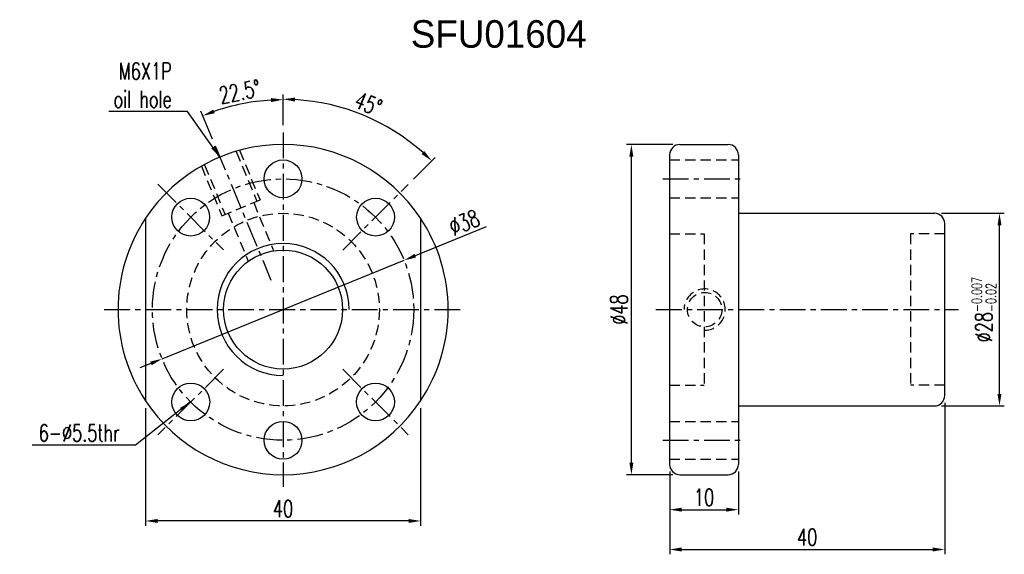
# Model space of a CAD drawing. Extents: x 21 to 593, y 41 to 119.
import ezdxf

# ---------------------------------------------------------------- set-up
doc = ezdxf.new("R2010")
doc.units = 0
doc.header["$LTSCALE"] = 3
doc.header["$MEASUREMENT"] = 0
doc.header["$PDMODE"] = 1
doc.linetypes.add('CENTER', pattern=[2, 1.25, -0.25, 0.25, -0.25])
doc.linetypes.add('DASHED', pattern=[0.75, 0.5, -0.25])
doc.layers.get('DEFPOINTS').update_dxf_attribs({"linetype": 'CONTINUOUS'})
for name, color, linetype in [('CL', 1, 'CENTER'), ('DIM', 4, 'CONTINUOUS'), ('HID', 2, 'DASHED'), ('OUT', 3, 'CONTINUOUS')]:
    doc.layers.add(name, color=color, linetype=linetype)
doc.styles.add('DIM-7', font='SIMPLEX.shx', dxfattribs={"width": 0.7, "bigfont": 'chineset.shx'})
doc.dimstyles.new('CNS', dxfattribs={"dimtxt": 3.5, "dimasz": 2.5, "dimexe": 1, "dimexo": 1.5, "dimgap": 0.09, "dimtad": 0, "dimdsep": 46, "dimtxsty": 'DIM-7', "dimcen": 0.09, "dimclrd": 1, "dimclre": 1, "dimclrt": 4, "dimadec": 0, "dimazin": 0, "dimtfac": 1, "dimtix": 1, "dimtmove": 2, "dimatfit": 3, "dimfxl": 1, "dimtvp": 0.971429, "dimtolj": 1, "dimarcsym": 0})

# ---------------------------------------------------------------- blocks, each defined once
blk = doc.blocks.new('*D2')
at = {"layer": 'DEFPOINTS', "color": 0, "transparency": 16777216}
for p in [(109.72, 100.46), (116.79, 100.46), (116.79, 52.46)]:
    blk.add_point(p, dxfattribs=at)
at = {"layer": 'DIM', "color": 4, "lineweight": -2, "transparency": 16777216}
for p, q in [((115.74, 100.46), (109.02, 100.46)), ((109.72, 54.21), (109.72, 98.71)), ((115.74, 52.46), (109.02, 52.46))]:
    blk.add_line(p, q, dxfattribs=at)
at = {"layer": 'DIM', "color": 4, "transparency": 16777216}
for points in [[(109.43, 98.71), (110.01, 98.71), (109.72, 100.46)], [(109.43, 54.21), (110.01, 54.21), (109.72, 52.46)]]:
    blk.add_solid(points, dxfattribs=at)
at = {"layer": 'DIM', "color": 4, "transparency": 16777216, "insert": (107.93, 76.46), "char_height": 2.45, "attachment_point": 5, "rotation": 90, "style": 'DIM-7'}
blk.add_mtext('\\A1;%%C48', dxfattribs=at)
blk = doc.blocks.new('*D3')
at = {"layer": 'DEFPOINTS', "color": 0, "transparency": 16777216}
for p in [(115.29, 53.96), (125.29, 53.96), (125.29, 47.38)]:
    blk.add_point(p, dxfattribs=at)
at = {"layer": 'DIM', "color": 4, "lineweight": -2, "transparency": 16777216}
for p, q in [((115.29, 52.91), (115.29, 46.68)), ((125.29, 52.91), (125.29, 46.68)), ((117.04, 47.38), (123.54, 47.38))]:
    blk.add_line(p, q, dxfattribs=at)
at = {"layer": 'DIM', "color": 4, "transparency": 16777216}
for points in [[(117.04, 47.67), (117.04, 47.09), (115.29, 47.38)], [(123.54, 47.67), (123.54, 47.09), (125.29, 47.38)]]:
    blk.add_solid(points, dxfattribs=at)
at = {"layer": 'DIM', "color": 4, "transparency": 16777216, "insert": (120.29, 49.16), "char_height": 2.45, "attachment_point": 5, "style": 'DIM-7'}
blk.add_mtext('\\A1;10', dxfattribs=at)
blk = doc.blocks.new('*D4')
at = {"layer": 'DEFPOINTS', "color": 0, "transparency": 16777216}
for p in [(155.29, 63.96), (115.29, 53.96), (155.29, 41.59)]:
    blk.add_point(p, dxfattribs=at)
at = {"layer": 'DIM', "color": 4, "lineweight": -2, "transparency": 16777216}
for p, q in [((155.29, 62.91), (155.29, 40.89)), ((115.29, 52.91), (115.29, 40.89)), ((117.04, 41.59), (153.54, 41.59))]:
    blk.add_line(p, q, dxfattribs=at)
at = {"layer": 'DIM', "color": 4, "transparency": 16777216}
for points in [[(117.04, 41.89), (117.04, 41.3), (115.29, 41.59)], [(153.54, 41.89), (153.54, 41.3), (155.29, 41.59)]]:
    blk.add_solid(points, dxfattribs=at)
at = {"layer": 'DIM', "color": 4, "transparency": 16777216, "insert": (135.29, 43.38), "char_height": 2.45, "attachment_point": 5, "style": 'DIM-7'}
blk.add_mtext('\\A1;40', dxfattribs=at)
blk = doc.blocks.new('*D5')
at = {"layer": 'DEFPOINTS', "color": 0, "transparency": 16777216}
for p in [(39.07, 63.2), (79.07, 63.2), (39.07, 45.74)]:
    blk.add_point(p, dxfattribs=at)
at = {"layer": 'DIM', "color": 4, "lineweight": -2, "transparency": 16777216}
for p, q in [((39.07, 62.15), (39.07, 45.04)), ((79.07, 62.15), (79.07, 45.04)), ((77.32, 45.74), (40.82, 45.74))]:
    blk.add_line(p, q, dxfattribs=at)
at = {"layer": 'DIM', "color": 4, "transparency": 16777216}
for points in [[(40.82, 46.03), (40.82, 45.45), (39.07, 45.74)], [(77.32, 46.03), (77.32, 45.45), (79.07, 45.74)]]:
    blk.add_solid(points, dxfattribs=at)
at = {"layer": 'DIM', "color": 4, "transparency": 16777216, "insert": (59.07, 47.52), "char_height": 2.45, "attachment_point": 5, "style": 'DIM-7'}
blk.add_mtext('\\A1;40', dxfattribs=at)
blk = doc.blocks.new('*D6')
at = {"layer": 'DEFPOINTS', "color": 0, "transparency": 16777216}
for p in [(55.09, 106.71), (59.07, 102.21), (49.22, 100.25), (57.29, 80.76), (59.07, 48.46)]:
    blk.add_point(p, dxfattribs=at)
at = {"layer": 'DIM', "color": 4, "lineweight": -2, "transparency": 16777216}
for p, q in [((59.07, 103.26), (59.07, 107.67)), ((48.82, 101.22), (47.13, 105.29))]:
    blk.add_line(p, q, dxfattribs=at)
blk.add_arc((59.07, 76.46), 30.5, 93.2877, 109.2123, dxfattribs=at)
at = {"layer": 'DIM', "color": 4, "transparency": 16777216}
for points in [[(57.31, 107.21), (57.33, 106.63), (59.07, 106.97)], [(49.14, 105), (48.93, 105.54), (47.4, 104.64)]]:
    blk.add_solid(points, dxfattribs=at)
at = {"layer": 'DIM', "color": 4, "transparency": 16777216, "insert": (52.77, 108.13), "char_height": 2.45, "attachment_point": 5, "rotation": 11.25, "style": 'DIM-7'}
blk.add_mtext('\\A1;22.5°', dxfattribs=at)
blk = doc.blocks.new('*D7')
at = {"layer": 'DEFPOINTS', "color": 0, "transparency": 16777216}
for p in [(76.67, 83.63), (41.47, 69.3)]:
    blk.add_point(p, dxfattribs=at)
at = {"layer": 'DIM', "color": 4, "lineweight": -2, "transparency": 16777216}
for p, q in [((88.62, 88.49), (78.29, 84.29)), ((41.47, 69.3), (76.67, 83.63)), ((39.85, 68.64), (38.23, 67.98))]:
    blk.add_line(p, q, dxfattribs=at)
at = {"layer": 'DIM', "color": 4, "transparency": 16777216}
for points in [[(78.18, 84.56), (78.4, 84.02), (76.67, 83.63)], [(39.74, 68.91), (39.96, 68.37), (41.47, 69.3)]]:
    blk.add_solid(points, dxfattribs=at)
at = {"layer": 'DIM', "color": 4, "transparency": 16777216, "insert": (85.42, 89.12), "char_height": 2.45, "attachment_point": 5, "rotation": 22.1549, "style": 'DIM-7'}
blk.add_mtext('\\A1;∅38', dxfattribs=at)
blk = doc.blocks.new('*D8')
at = {"layer": 'DEFPOINTS', "color": 0, "transparency": 16777216}
for p in [(153.79, 90.46), (163.25, 90.46), (153.79, 62.46)]:
    blk.add_point(p, dxfattribs=at)
at = {"layer": 'DIM', "color": 4, "lineweight": -2, "transparency": 16777216}
for p, q in [((154.84, 90.46), (163.95, 90.46)), ((163.25, 64.21), (163.25, 88.71)), ((154.84, 62.46), (163.95, 62.46))]:
    blk.add_line(p, q, dxfattribs=at)
at = {"layer": 'DIM', "color": 4, "transparency": 16777216}
for points in [[(162.96, 88.71), (163.54, 88.71), (163.25, 90.46)], [(162.96, 64.21), (163.54, 64.21), (163.25, 62.46)]]:
    blk.add_solid(points, dxfattribs=at)
at = {"layer": 'DIM', "color": 4, "transparency": 16777216, "insert": (160.98, 76.46), "char_height": 2.45, "attachment_point": 5, "rotation": 90, "style": 'DIM-7'}
blk.add_mtext('\\A1;%%c28{\\H1.470000;\\S-0.007^ -0.02;}', dxfattribs=at)
blk = doc.blocks.new('*D9')
at = {"layer": 'DEFPOINTS', "color": 0, "transparency": 16777216}
for p in [(59.07, 102.21), (74.36, 102.94), (77.28, 94.67), (67.74, 85.12), (59.07, 48.46)]:
    blk.add_point(p, dxfattribs=at)
at = {"layer": 'DIM', "color": 4, "lineweight": -2, "transparency": 16777216}
for p, q in [((59.07, 103.26), (59.07, 107.74)), ((78.03, 95.41), (81.19, 98.57))]:
    blk.add_line(p, q, dxfattribs=at)
blk.add_arc((59.07, 76.45), 30.58, 48.279, 86.721, dxfattribs=at)
at = {"layer": 'DIM', "color": 4, "transparency": 16777216}
for points in [[(60.81, 106.7), (60.83, 107.28), (59.07, 107.04)], [(79.62, 99.49), (79.22, 99.07), (80.7, 98.08)]]:
    blk.add_solid(points, dxfattribs=at)
at = {"layer": 'DIM', "color": 4, "transparency": 16777216, "insert": (71.46, 106.36), "char_height": 2.45, "attachment_point": 5, "rotation": 337.5, "style": 'DIM-7'}
blk.add_mtext('\\A1;45°', dxfattribs=at)

msp = doc.modelspace()

# ---------------------------------------------------------------- linework, layer by layer
at = {"layer": 'CL', "color": 7}
for p, q in [((59.071, 102.215), (59.071, 50.715)), ((49.217, 100.254), (57.292, 80.761)), ((40.869, 94.678), (50.414, 85.132)), ((67.739, 85.122), (77.285, 94.667)), ((114.287, 95.465), (126.287, 95.465)), ((33.071, 76.465), (85.071, 76.465)), ((113.287, 76.465), (157.287, 76.465)), ((50.425, 67.808), (40.879, 58.262)), ((67.739, 67.808), (77.285, 58.262)), ((114.287, 57.465), (126.287, 57.465))]:
    msp.add_line(p, q, dxfattribs=at)
msp.add_circle((59.071, 76.465), 19, dxfattribs=at)
at = {"layer": 'DIM', "color": 7}
for radius, start, end in [(24, 146.44269, 213.55731), (24, 326.44269, 33.55731), (9.6, 0, 270)]:
    msp.add_arc((59.071, 76.465), radius, start, end, dxfattribs=at)
at = {"layer": 'HID', "color": 7}
for p, q in [((52.269, 99.421), (55.258, 92.203)), ((52.731, 99.612), (55.72, 92.395)), ((47.649, 97.507), (50.639, 90.29)), ((115.287, 98.215), (125.287, 98.215)), ((47.187, 97.316), (50.177, 90.099)), ((50.177, 90.099), (55.72, 92.395)), ((54.796, 92.012), (57.699, 85.005)), ((115.287, 92.715), (125.287, 92.715)), ((51.101, 90.481), (54.003, 83.474)), ((115.287, 87.465), (120.287, 87.465)), ((120.287, 87.465), (120.287, 65.465)), ((150.287, 87.465), (150.287, 65.465)), ((155.287, 87.465), (150.287, 87.465)), ((115.287, 65.465), (120.287, 65.465)), ((155.287, 65.465), (150.287, 65.465)), ((115.287, 60.215), (125.287, 60.215)), ((115.287, 54.715), (125.287, 54.715))]:
    msp.add_line(p, q, dxfattribs=at)
for centre, radius in [((59.071, 76.465), 14), ((120.375, 76.465), 2.5)]:
    msp.add_circle(centre, radius, dxfattribs=at)
msp.add_arc((120.375, 76.465), 3, 268.31648, 180, dxfattribs=at)
at = {"layer": 'OUT', "color": 7}
for p, q in [((116.787, 100.465), (123.787, 100.465)), ((115.287, 98.965), (115.287, 53.965)), ((125.287, 98.965), (125.287, 53.965)), ((125.287, 90.465), (153.787, 90.465)), ((39.071, 89.731), (39.071, 63.198)), ((79.071, 89.731), (79.071, 63.198)), ((155.287, 63.965), (155.287, 88.965)), ((125.287, 62.465), (153.787, 62.465)), ((116.787, 52.465), (123.787, 52.465))]:
    msp.add_line(p, q, dxfattribs=at)
for centre, radius in [((59.071, 95.465), 2.75), ((45.642, 89.905), 2.75), ((72.522, 89.905), 2.75), ((59.071, 76.465), 8.65), ((45.652, 63.035), 2.75), ((72.512, 63.035), 2.75), ((59.071, 57.465), 2.75)]:
    msp.add_circle(centre, radius, dxfattribs=at)
for centre, radius, start, end in [((59.071, 76.465), 24, 33.55731, 146.44269), ((116.787, 98.965), 1.5, 90, 180), ((123.787, 98.965), 1.5, 0, 90), ((153.787, 88.965), 1.5, 0, 90), ((59.071, 76.465), 24, 213.55731, 326.44269), ((153.787, 63.965), 1.5, 270, 0), ((116.787, 53.965), 1.5, 180, 270), ((123.787, 53.965), 1.5, 270, 0)]:
    msp.add_arc(centre, radius, start, end, dxfattribs=at)

# ---------------------------------------------------------------- texts
at = {"layer": 'DIM', "color": 0}
msp.add_text('SFU01604', height=4, dxfattribs=at).set_placement((77.644, 114.529))
at = {"layer": 'DIM', "color": 7, "char_height": 2.45, "attachment_point": 9, "style": 'DIM-7'}
for s, insert in [('\\A1;M6X1P\\Poil hole', (42.878, 105.808)), ('6-%%C5.5thr', (35.304, 57.303))]:
    msp.add_mtext(s, dxfattribs=dict(at, insert=insert))

# ---------------------------------------------------------------- dimensions: what is measured, and where the dimension line sits
at = {"layer": 'DIM', "color": 7}
for base, line1, override, picture, middle in [((55.09, 106.706), ((49.217, 100.254), (57.292, 80.761)), {"dimscale": 0.7, "dimgap": 0.8, "dimtad": 1, "dimclrd": 4, "dimclre": 4, "dimadec": 1, "dimtp": -0.03, "dimtm": 0.035, "dimtfac": 0.6, "dimtmove": 0}, '*D6', (52.773, 108.131)), ((74.363, 102.94), ((67.739, 85.122), (77.285, 94.667)), {"dimscale": 0.7, "dimgap": 0.8, "dimtad": 1, "dimclrd": 4, "dimclre": 4, "dimtp": -0.03, "dimtm": 0.035, "dimtfac": 0.6, "dimtmove": 0}, '*D9', (71.458, 106.359))]:
    dim = msp.add_angular_dim_2l(base=base, line1=line1, line2=((59.071, 102.215), (59.071, 48.465)), dimstyle='CNS', override=override, dxfattribs=at)
    dim.commit()
    dim.dimension.update_dxf_attribs({"geometry": picture, "text_midpoint": middle})
for base, p1, p2, text, override, picture, middle in [((109.718, 100.465), (116.787, 52.465), (116.787, 100.465), '%%C<>', {"dimscale": 0.7, "dimgap": 0.8, "dimtad": 1, "dimclrd": 4, "dimclre": 4, "dimtp": -0.03, "dimtm": 0.035, "dimtfac": 0.6, "dimtmove": 0}, '*D2', (107.933, 76.465)), ((163.251, 90.465), (153.787, 62.465), (153.787, 90.465), '%%c<>', {"dimscale": 0.7, "dimgap": 0.8, "dimtad": 1, "dimclrd": 4, "dimclre": 4, "dimtol": 1, "dimlim": 0, "dimtp": -0.007, "dimtm": 0.02, "dimtfac": 0.6, "dimtdec": 3, "dimtmove": 0}, '*D8', (160.976, 76.465))]:
    dim = msp.add_linear_dim(base=base, p1=p1, p2=p2, angle=90, text=text, dimstyle='CNS', override=override, dxfattribs=at)
    dim.commit()
    dim.dimension.update_dxf_attribs({"geometry": picture, "text_midpoint": middle})
dim = msp.add_diameter_dim_2p(p1=(41.474, 69.299), p2=(76.669, 83.63), dimstyle='CNS', override={"dimscale": 0.7, "dimgap": 0.8, "dimtad": 1, "dimclrd": 4, "dimclre": 4, "dimtp": -0.03, "dimtm": 0.035, "dimtfac": 0.6, "dimtmove": 0}, dxfattribs=at)
dim.commit()
dim.dimension.update_dxf_attribs({"geometry": '*D7', "text_midpoint": (86.092, 87.467), "dimtype": 163})
dim = msp.add_linear_dim(base=(39.071, 45.739), p1=(79.071, 63.198), p2=(39.071, 63.198), angle=180, dimstyle='CNS', override={"dimscale": 0.7, "dimgap": 0.8, "dimtad": 1, "dimclrd": 4, "dimclre": 4, "dimtp": -0.03, "dimtm": 0.035, "dimtfac": 0.6, "dimtmove": 0}, dxfattribs=at)
dim.commit()
dim.dimension.update_dxf_attribs({"geometry": '*D5', "text_midpoint": (59.071, 47.524)})
for base, p2, picture, middle in [((155.287, 41.593), (155.287, 63.965), '*D4', (135.287, 43.378)), ((125.287, 47.378), (125.287, 53.965), '*D3', (120.287, 49.163))]:
    dim = msp.add_linear_dim(base=base, p1=(115.287, 53.965), p2=p2, dimstyle='CNS', override={"dimscale": 0.7, "dimgap": 0.8, "dimtad": 1, "dimclrd": 4, "dimclre": 4, "dimtp": -0.03, "dimtm": 0.035, "dimtfac": 0.6, "dimtmove": 0}, dxfattribs=at)
    dim.commit()
    dim.dimension.update_dxf_attribs({"geometry": picture, "text_midpoint": middle})

# ---------------------------------------------------------------- leaders
at = {"layer": 'DIM', "color": 7, "annotation_type": 0, "has_hookline": 1, "hookline_direction": 1}
for points, text_width in [([(49.887, 98.638), (45.188, 105.248), (43.438, 105.248)], 9.147), ([(45.631, 63.035), (37.614, 56.743), (35.864, 56.743)], 12.74)]:
    msp.add_leader(points, dimstyle='CNS', override={"dimscale": 0.7, "dimgap": 0.8, "dimtad": 1, "dimclrd": 4, "dimclre": 4, "dimtp": -0.03, "dimtm": 0.035, "dimtfac": 0.6, "dimtmove": 0}, dxfattribs=dict(at, text_width=text_width))

doc.saveas('drawing.dxf')
